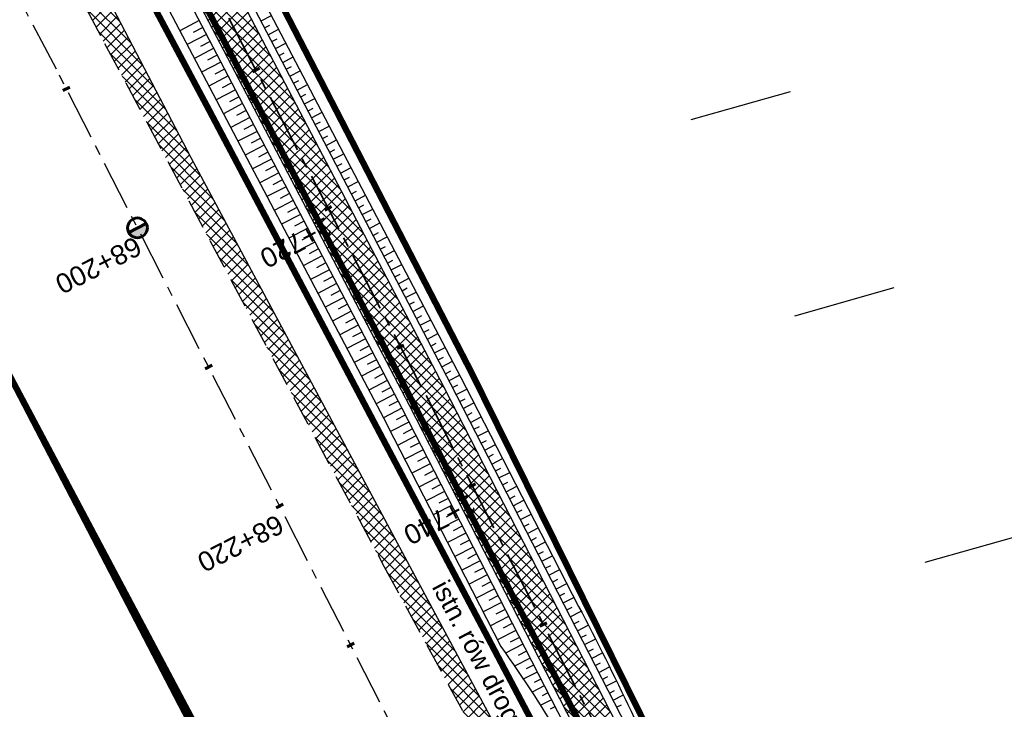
# Model space of a CAD drawing. Header units: metres. Extents: x 7529682 to 7533751, y 5721195 to 5727842.
# Tile 159 of 210: x 7530501 to 7530564, y 5726246 to 5726290. Entities that reach past the tile are written whole.
import ezdxf

# ---------------------------------------------------------------- set-up
doc = ezdxf.new("R2010")
doc.units = ezdxf.units.M
for name, pattern in [('817-dzialki-09-05-04$0$HIDDEN', [0.375, 0.25, -0.125]), ('ACAD_ISO05W100', [33, 24, -3, 0, -3, 0, -3]), ('CENTER', [50.8, 31.75, -6.35, 6.35, -6.35]), ('CENTER2', [28.575, 19.05, -3.175, 3.175, -3.175]), ('HIDDEN', [9.525, 6.35, -3.175])]:
    doc.linetypes.add(name, pattern=pattern)
for name, color, linetype in [('C-DROGI-SYTUACJA', 7, 'Continuous'), ('C-DROGI-SYTUACJA-ETYKIETY', 7, 'Continuous'), ('D-hatch-pobocza', 131, 'Continuous'), ('D-pobocza', 60, 'Continuous'), ('D-rowy', 160, 'Continuous'), ('D-skarpa', 2, 'Continuous'), ('D-skarpa-kreskowanie', 2, 'Continuous')]:
    doc.layers.add(name, color=color, linetype=linetype)
for name, color, linetype, lineweight, true_color in [('D-ewidencja-numery', 7, 'Continuous', 50, 0x40ff00), ('D-hatch-ciag-pieszo-rowerowy', 7, 'Continuous', 13, 0xff9f80), ('D-LR-etap-III', 7, '817-dzialki-09-05-04$0$HIDDEN', 50, 0x00008f), ('D-podzialy-dzialek-Kobior', 7, 'Continuous', 30, 0xff0040)]:
    doc.layers.add(name, color=color, linetype=linetype, lineweight=lineweight, true_color=true_color)
for name, color, linetype, lineweight in [('D-krawędzie', 3, 'Continuous', 30), ('D-obrzeża', 2, 'Continuous', 30), ('D-opisy', 2, 'Continuous', 30), ('D-oś', 10, 'CENTER', 30), ('D-pas-drogowy', 7, 'ACAD_ISO05W100', 50)]:
    doc.layers.add(name, color=color, linetype=linetype, lineweight=lineweight)
doc.layers.add('poprzeczki', color=7, linetype='Continuous', true_color=0x0000c7)
doc.styles.get("Standard").update_dxf_attribs({"font": 'arial.ttf'})
pattern_1 = [(45, (0, 0), (-0.33675960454, 0.33675960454), []), (135, (0, 0), (-0.33675960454, -0.33675960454), [])]

# ---------------------------------------------------------------- blocks, each defined once
blk = doc.blocks.new('kilometraz')
at = {"linetype": 'ByBlock', "lineweight": -2}
blk.add_hatch(color=0, dxfattribs=at).paths.add_polyline_path([(0, -0.28125, 0.41421356), (0.28125, 0, 0.41421356), (0, 0.28125)])
at = {"color": 0, "linetype": 'ByBlock', "lineweight": -2}
blk.add_line((0, 0.28125), (0, -0.28125), dxfattribs=at)
blk.add_circle((0, 0), 0.28125, dxfattribs=at)
blk = doc.blocks.new('AeccTickLine')
at = {"color": 0, "linetype": 'ByBlock', "lineweight": -2}
blk.add_line((0, 1), (0, -1), dxfattribs=at)

msp = doc.modelspace()

# ---------------------------------------------------------------- hatches: boundary and pattern name
at = {"layer": 'D-hatch-ciag-pieszo-rowerowy'}
h = msp.add_hatch(dxfattribs=at)
h.set_pattern_fill('ANSI37', color=256, scale=0.15, style=0)
h.set_pattern_definition(pattern_1)
edge = h.paths.add_edge_path()
edge.add_line((7530579.999, 5726163.494), (7530582.284, 5726164.519))
edge.add_line((7530582.284, 5726164.519), (7530574.938, 5726178.434))
edge.add_arc((7530619.154, 5726201.777), 50, 202.668, 207.83183, ccw=False)
edge.add_line((7530573.016, 5726182.508), (7530570.15, 5726189.371))
edge.add_arc((7530524.012, 5726170.102), 50, 22.668, 27.59344)
edge.add_line((7530568.325, 5726193.262), (7530565.111, 5726199.411))
edge.add_arc((7530529.661, 5726180.883), 40, 27.59344, 33.13089)
edge.add_line((7530563.158, 5726202.745), (7530555.511, 5726214.462))
edge.add_arc((7530589.008, 5726236.325), 40, 208.44752, 213.13089, ccw=False)
edge.add_line((7530553.837, 5726217.27), (7530543.028, 5726237.223))
edge.add_line((7530543.028, 5726237.223), (7530528.099, 5726266.319))
edge.add_line((7530528.099, 5726266.319), (7530507.524, 5726305.704))
edge.add_line((7530507.524, 5726305.704), (7530488.366, 5726341.909))
edge.add_line((7530488.366, 5726341.909), (7530485.291, 5726347.724))
edge.add_line((7530485.291, 5726347.724), (7530482.337, 5726347.963))
edge.add_line((7530482.337, 5726347.963), (7530486.156, 5726340.739))
edge.add_line((7530486.156, 5726340.739), (7530505.312, 5726304.54))
edge.add_line((7530505.312, 5726304.54), (7530525.878, 5726265.169))
edge.add_line((7530525.878, 5726265.169), (7530540.816, 5726236.057))
edge.add_line((7530540.816, 5726236.057), (7530551.688, 5726215.99))
edge.add_arc((7530586.858, 5726235.044), 40, 208.44752, 213.13089)
edge.add_line((7530553.361, 5726213.182), (7530560.998, 5726201.48))
edge.add_arc((7530527.501, 5726179.618), 40, 27.59344, 33.13089, ccw=False)
edge.add_line((7530562.951, 5726198.146), (7530566.06, 5726192.199))
edge.add_arc((7530521.747, 5726169.039), 50, 22.668, 27.59344, ccw=False)
edge.add_line((7530567.884, 5726188.309), (7530570.753, 5726181.44))
edge.add_arc((7530616.891, 5726200.71), 50, 202.668, 207.83183)
edge.add_line((7530572.675, 5726177.366), (7530579.999, 5726163.494))
at = {"layer": 'D-hatch-pobocza'}
h = msp.add_hatch(dxfattribs=at)
h.set_pattern_fill('ANSI37', color=256, scale=0.15, style=0)
h.set_pattern_definition(pattern_1)
h.paths.add_polyline_path([(7530484.05, 5726334.34), (7530471.92, 5726357.11), (7530458.95, 5726381.07), (7530447.57, 5726403.23), (7530435.55, 5726425.46), (7530424.34, 5726446.96), (7530408.22, 5726477.68), (7530396.72, 5726499.26), (7530381.74, 5726527.87), (7530371.44, 5726547.5), (7530359.58, 5726569.81), (7530349.42, 5726588.72), (7530332.29, 5726621.37), (7530323.72, 5726638.05), (7530306.54, 5726670.82), (7530298.56, 5726686.33), (7530287.26, 5726707.54), (7530284.291, 5726713.261), (7530282.67, 5726712.404), (7530284.501, 5726708.94), (7530291.376, 5726695.94), (7530296.046, 5726687.107), (7530304.464, 5726671.187), (7530316.604, 5726648.181), (7530333.058, 5726617.014), (7530350.004, 5726585.006), (7530367.258, 5726552.316), (7530385.763, 5726517.235), (7530404.054, 5726482.546), (7530421.087, 5726450.182), (7530442.442, 5726409.661), (7530463.421, 5726369.85), (7530489.269, 5726320.828), (7530506.412, 5726288.291), (7530524.315, 5726254.784), (7530540.549, 5726224.891), (7530548.273, 5726210.669), (7530551.697, 5726207.035), (7530543.21, 5726222.9), (7530538.34, 5726232.11), (7530533.7, 5726240.35), (7530511.95, 5726280.97), (7530499.24, 5726305.31)])

# ---------------------------------------------------------------- linework, layer by layer
at = {"layer": 'C-DROGI-SYTUACJA', "color": 10, "linetype": 'CENTER2', "lineweight": 35, "ltscale": 0.2}
msp.add_lwpolyline([(7530506.418, 5726305.122), (7530526.989, 5726265.744), (7530541.922, 5726236.64), (7530552.763, 5726216.63, 0.020438), (7530554.436, 5726213.822), (7530562.078, 5726202.113, -0.024166), (7530564.031, 5726198.778), (7530567.392, 5726192.349, -0.021495), (7530568.851, 5726189.237), (7530572.059, 5726181.558, 0.022535), (7530573.596, 5726178.299), (7530581.269, 5726163.764, 0.096558), (7530584.871, 5726159.294), (7530589.549, 5726155.354, -0.108108), (7530591.633, 5726152.643), (7530599.06, 5726136.869, -0.193566), (7530599.404, 5726130.909), (7530599.097, 5726129.998, 0.223174), (7530599.583, 5726125.774), (7530602.576, 5726120.93, -0.017191)], format="xyb", dxfattribs=at)
at = {"layer": 'D-ewidencja-numery', "color": 12, "ltscale": 15, "true_color": 0xc70000}
msp.add_lwpolyline([(7530406.018, 5726503.606), (7530427.465, 5726462.62), (7530447.928, 5726424.388), (7530471.127, 5726379.921), (7530490.501, 5726343.033), (7530509.499, 5726306.733), (7530529.89, 5726267.244), (7530543.852, 5726238.99), (7530554.809, 5726218.944), (7530559.027, 5726212.223), (7530563.061, 5726206.41), (7530566.934, 5726200.464), (7530569.771, 5726194.902), (7530571.473, 5726191.282), (7530572.839, 5726188.025), (7530575.295, 5726182.035), (7530579.737, 5726173.306), (7530583.3, 5726167.41), (7530583.3, 5726167.41), (7530583.3, 5726167.41)], dxfattribs=at)
at = {"layer": 'D-krawędzie', "linetype": 'HIDDEN', "ltscale": 0.3}
msp.add_lwpolyline([(7530276.009, 5726725.598), (7530279.7, 5726718.02), (7530284.501, 5726708.94), (7530291.376, 5726695.94), (7530296.046, 5726687.107), (7530304.464, 5726671.187), (7530316.604, 5726648.181), (7530333.058, 5726617.014), (7530350.004, 5726585.006), (7530367.258, 5726552.316), (7530385.763, 5726517.235), (7530404.054, 5726482.546), (7530421.087, 5726450.182), (7530442.442, 5726409.661), (7530463.421, 5726369.85), (7530489.269, 5726320.828), (7530506.412, 5726288.291), (7530524.315, 5726254.784), (7530540.549, 5726224.891), (7530548.24, 5726210.73)], dxfattribs=at)
at = {"layer": 'D-LR-etap-III', "ltscale": 10, "flags": 128}
msp.add_lwpolyline([(7531750.474, 5723895.103, 0.4, 0.4, 0), (7531750.505, 5723895.13, 0.4, 0.4, 0), (7531682.71, 5724022.92, 0.4, 0.4, 0), (7531619.177, 5724147.204, 0.4, 0.4, 0), (7531592.309, 5724198.489, 0.4, 0.4, 0), (7531553.264, 5724272.919, 0.4, 0.4, 0), (7531504.02, 5724366.79, 0.4, 0.4, 0), (7531482.09, 5724407.62, 0.4, 0.4, 0), (7531412.35, 5724541.183, 0.4, 0.4, 0), (7531388.464, 5724586.93, 0.4, 0.4, 0), (7531345.12, 5724669.94, 0.4, 0.4, 0), (7531127.66, 5725081.67, 0.4, 0.4, 0), (7531059.253, 5725211.041, 0.4, 0.4, 0), (7531008.007, 5725307.954, 0.4, 0.4, 0), (7530964.182, 5725390.836, 0.4, 0.4, 0), (7530914.557, 5725484.684, 0.4, 0.4, 0), (7530865.243, 5725577.494, 0.4, 0.4, 0), (7530840.085, 5725624.059, 0.4, 0.4, 0), (7530802.56, 5725694.925, 0.4, 0.4, 0), (7530755.54, 5725787.51, 0.4, 0.4, 0), (7530708.718, 5725876.303, 0.4, 0.4, 0), (7530695.12, 5725902.09, 0.4, 0.4, 0), (7530642.914, 5726001.078, 0.4, 0.4, 0), (7530634.935, 5726016.147, 0.4, 0.4, 0), (7530610.82, 5726061.93, 0.4, 0.4, 0), (7530610.82, 5726061.93, 0.4, 0.4, 0), (7530607.21, 5726063.51, 0.4, 0.4, 0), (7530597.42, 5726080.68, 0.4, 0.4, 0), (7530591.16, 5726088.44, 0.4, 0.4, 0), (7530581.28, 5726107.21, 0.4, 0.4, 0), (7530571.29, 5726130.56, 0.4, 0.4, 0), (7530549.555, 5726171.527, 0.4, 0.4, 0), (7530531.014, 5726206.474, 0.4, 0.4, 0), (7530516.461, 5726236.017, 0.4, 0.4, 0), (7530500.799, 5726266.141, 0.4, 0.4, 0), (7530491.35, 5726283.94, 0.4, 0.4, 0), (7530482.4, 5726303.41, 0.4, 0.4, 0), (7530482.4, 5726303.41, 0.4, 0.4, 0), (7530450.41, 5726357.28, 0.4, 0.4, 0), (7530397.759, 5726458.5, 0.4, 0.4, 0), (7530334.708, 5726583.665, 0.4, 0.4, 0), (7530303.939, 5726645.168, 0.4, 0.4, 0), (7530300.51, 5726651.778, 0.4, 0.4, 0), (7530289.214, 5726671.967, 0.4, 0.4, 0), (7530281.54, 5726685.57, 0.4, 0.4, 0), (7530261.371, 5726724.163, 0.4, 0.4, 0), (7530254.03, 5726738.21, 0.4, 0.4, 0), (7530197.22, 5726845.06, 0.4, 0.4, 0), (7530194.71, 5726849.15, 0.4, 0.4, 0), (7530195.92, 5726850.75, 0.4, 0.4, 0), (7530170.547, 5726892.961, 0.4, 0.4, 0), (7530143.175, 5726945.066, 0.4, 0.4, 0), (7530105.06, 5727018.32, 0.4, 0.4, 0), (7530100.06, 5727027.16, 0.4, 0.4, 0), (7530062.319, 5727099.625, 0.4, 0.4, 0), (7530015.379, 5727189.42, 0.4, 0.4, 0), (7529983.208, 5727250.207, 0.4, 0.4, 0), (7529953.284, 5727306.747, 0.4, 0.4, 0), (7529900.671, 5727406.159, 0.4, 0.4, 0), (7529890.63, 5727425.131, 0.4, 0.4, 0), (7529875.155, 5727454.426, 0.4, 0.4, 0), (7529857.56, 5727487.787, 0.4, 0.4, 0), (7529835.194, 5727530.193, 0.4, 0.4, 0), (7529811.741, 5727574.662, 0.4, 0.4, 0), (7529792.102, 5727611.923, 0.4, 0.4, 0), (7529768.066, 5727657.47, 0.4, 0.4, 0), (7529755.211, 5727682.131, 0.4, 0.4, 0), (7529753.31, 5727681.13, 0.4, 0.4, 0), (7529739.21, 5727707.77, 0.4, 0.4, 0), (7529735.395, 5727711.252, 0.4, 0.4, 0), (7529725.42, 5727730.2, 0.4, 0.4, 0), (7529723.55, 5727729.88, 0.4, 0.4, 0), (7529695.567, 5727782.932, 0.4, 0.4, 0), (7529717.68, 5727794.024, 0.4, 0.4, 0), (7529736.275, 5727758.647, 0.4, 0.4, 0), (7529736.275, 5727758.647, 0.4, 0.4, 0), (7529744.511, 5727750.406, 0.4, 0.4, 0), (7529744.511, 5727750.406, 0.4, 0.4, 0), (7529750.283, 5727738.55, 0.4, 0.4, 0), (7529777.109, 5727687.569, 0.4, 0.4, 0), (7529796.515, 5727651.33, 0.4, 0.4, 0), (7529814.938, 5727616.793, 0.4, 0.4, 0), (7529839.007, 5727572.304, 0.4, 0.4, 0), (7529860.618, 5727532.509, 0.4, 0.4, 0), (7529882.349, 5727491.504, 0.4, 0.4, 0), (7529904.865, 5727449.096, 0.4, 0.4, 0), (7529920.747, 5727418.885, 0.4, 0.4, 0), (7529946.677, 5727368.547, 0.4, 0.4, 0), (7529972.025, 5727320.573, 0.4, 0.4, 0), (7529987.74, 5727290.153, 0.4, 0.4, 0), (7529996.497, 5727273.662, 0.4, 0.4, 0), (7530017.541, 5727234.203, 0.4, 0.4, 0), (7530033.054, 5727204.864, 0.4, 0.4, 0), (7530051.623, 5727170.223, 0.4, 0.4, 0), (7530069.277, 5727137.016, 0.4, 0.4, 0), (7530089.385, 5727097.534, 0.4, 0.4, 0), (7530109.713, 5727060.747, 0.4, 0.4, 0), (7530136.77, 5727011.64, 0.4, 0.4, 0), (7530162.447, 5726962.744, 0.4, 0.4, 0), (7530187.674, 5726916.992, 0.4, 0.4, 0), (7530207.821, 5726879.335, 0.4, 0.4, 0), (7530230.626, 5726834.519, 0.4, 0.4, 0), (7530262.288, 5726776.618, 0.4, 0.4, 0), (7530277.51, 5726760.213, 0.4, 0.4, 0), (7530286.037, 5726744.107, 0.4, 0.4, 0), (7530288.097, 5726735.884, 0.4, 0.4, 0), (7530290.394, 5726725.047, 0.4, 0.4, 0), (7530296.177, 5726713.583, 0.4, 0.4, 0), (7530302.726, 5726701.182, 0.4, 0.4, 0), (7530325.685, 5726657.466, 0.4, 0.4, 0), (7530343.244, 5726623.649, 0.4, 0.4, 0), (7530360.23, 5726591.747, 0.4, 0.4, 0), (7530383.209, 5726548.059, 0.4, 0.4, 0), (7530406.018, 5726503.606, 0.4, 0.4, 0), (7530427.465, 5726462.62, 0.4, 0.4, 0), (7530447.928, 5726424.388, 0.4, 0.4, 0), (7530471.127, 5726379.921, 0.4, 0.4, 0), (7530490.501, 5726343.033, 0.4, 0.4, 0), (7530509.499, 5726306.733, 0.4, 0.4, 0), (7530529.89, 5726267.244, 0.4, 0.4, 0), (7530543.852, 5726238.99, 0.4, 0.4, 0), (7530554.809, 5726218.944, 0.4, 0.4, 0), (7530559.027, 5726212.223, 0.4, 0.4, 0), (7530563.061, 5726206.41, 0.4, 0.4, 0), (7530566.934, 5726200.464, 0.4, 0.4, 0), (7530569.771, 5726194.902, 0.4, 0.4, 0), (7530571.473, 5726191.282, 0.4, 0.4, 0), (7530572.839, 5726188.025, 0.4, 0.4, 0), (7530575.295, 5726182.035, 0.4, 0.4, 0), (7530579.737, 5726173.306, 0.4, 0.4, 0), (7530583.3, 5726167.41, 0.4, 0.4, 0), (7530593.4, 5726163.33, 0.4, 0.4, 0), (7530598.618, 5726155.264, 0.4, 0.4, 0), (7530608.258, 5726140.497, 0.4, 0.4, 0), (7530603.27, 5726136.83, 0.4, 0.4, 0), (7530606.53, 5726131.84, 0.4, 0.4, 0), (7530604.239, 5726124.217, 0.4, 0.4, 0), (7530605.847, 5726121.63, 0.4, 0.4, 0), (7530608.972, 5726116.164, 0.4, 0.4, 0), (7530618.114, 5726097.791, 0.4, 0.4, 0), (7530651.213, 5726034.96, 0.4, 0.4, 0), (7530670.244, 5725998.611, 0.4, 0.4, 0), (7530698.075, 5725945.953, 0.4, 0.4, 0), (7530716.506, 5725911.305, 0.4, 0.4, 0), (7530735.223, 5725875.667, 0.4, 0.4, 0), (7530752.504, 5725842.155, 0.4, 0.4, 0), (7530778.311, 5725793.501, 0.4, 0.4, 0), (7530797.5, 5725756.382, 0.4, 0.4, 0), (7530812.519, 5725728.289, 0.4, 0.4, 0), (7530820.039, 5725713.16, 0.4, 0.4, 0), (7530822.422, 5725710.194, 0.4, 0.4, 0), (7530833.155, 5725688.801, 0.4, 0.4, 0), (7530849.629, 5725656.159, 0.4, 0.4, 0), (7530867.983, 5725621.964, 0.4, 0.4, 0), (7530872.63, 5725612.888, 0.4, 0.4, 0), (7530880.354, 5725597.595, 0.4, 0.4, 0), (7530883.839, 5725593.389, 0.4, 0.4, 0), (7530891.782, 5725587.763, 0.4, 0.4, 0), (7530895.039, 5725584.281, 0.4, 0.4, 0), (7530897.034, 5725580.941, 0.4, 0.4, 0), (7530900.952, 5725579.946, 0.4, 0.4, 0), (7530904.81, 5725571.977, 0.4, 0.4, 0), (7530903.682, 5725568.566, 0.4, 0.4, 0), (7530908.901, 5725558.845, 0.4, 0.4, 0), (7530910.252, 5725545.672, 0.4, 0.4, 0), (7530912.873, 5725538.646, 0.4, 0.4, 0), (7530945.278, 5725478.464, 0.4, 0.4, 0), (7530959.692, 5725450.246, 0.4, 0.4, 0), (7531002.827, 5725368.192, 0.4, 0.4, 0), (7531044.704, 5725290.314, 0.4, 0.4, 0), (7531064.099, 5725253.213, 0.4, 0.4, 0), (7531083.01, 5725216.678, 0.4, 0.4, 0), (7531113.013, 5725158.466, 0.4, 0.4, 0), (7531137.364, 5725113.071, 0.4, 0.4, 0), (7531150.831, 5725086.712, 0.4, 0.4, 0), (7531159.746, 5725076.641, 0.4, 0.4, 0), (7531166.31, 5725074.58, 0.4, 0.4, 0), (7531172.29, 5725062.58, 0.4, 0.4, 0), (7531170.59, 5725055.606, 0.4, 0.4, 0), (7531173.733, 5725044.081, 0.4, 0.4, 0), (7531215.342, 5724964.86, 0.4, 0.4, 0), (7531238.054, 5724921.685, 0.4, 0.4, 0), (7531262.39, 5724875.283, 0.4, 0.4, 0), (7531295.587, 5724811.266, 0.4, 0.4, 0), (7531348.488, 5724712.363, 0.4, 0.4, 0), (7531363.741, 5724682.684, 0.4, 0.4, 0), (7531366.987, 5724675.865, 0.4, 0.4, 0), (7531382.541, 5724646.111, 0.4, 0.4, 0), (7531401.299, 5724610.875, 0.4, 0.4, 0), (7531428.965, 5724558.862, 0.4, 0.4, 0), (7531449.111, 5724520.398, 0.4, 0.4, 0), (7531477.293, 5724465.831, 0.4, 0.4, 0), (7531500.996, 5724421.113, 0.4, 0.4, 0), (7531512.122, 5724400.549, 0.4, 0.4, 0), (7531513.782, 5724396.757, 0.4, 0.4, 0), (7531526.32, 5724379.39, 0.4, 0.4, 0), (7531566.784, 5724302.736, 0.4, 0.4, 0), (7531612.277, 5724225.61, 0.4, 0.4, 0), (7531620.493, 5724210.548, 0.4, 0.4, 0), (7531631.578, 5724196.258, 0.4, 0.4, 0), (7531653.484, 5724152.434, 0.4, 0.4, 0), (7531661.151, 5724128.494, 0.4, 0.4, 0), (7531673.881, 5724101.186, 0.4, 0.4, 0), (7531684.691, 5724081.184, 0.4, 0.4, 0), (7531699.212, 5724051.17, 0.4, 0.4, 0), (7531704.034, 5724040.584, 0.4, 0.4, 0), (7531704.034, 5724040.584, 0.4, 0.4, 0), (7531703.913, 5724037.17, 0.4, 0.4, 0), (7531736.42, 5723969.232, 0.4, 0.4, 0), (7531738.285, 5723967.699, 0.4, 0.4, 0), (7531742.181, 5723962.346, 0.4, 0.4, 0), (7531744.286, 5723958.616, 0.4, 0.4, 0), (7531755.393, 5723944.193, 0.4, 0.4, 0), (7531758.69, 5723936.76, 0.4, 0.4, 0), (7531780.08, 5723929.25, 0.4, 0.4, 0), (7531792.612, 5723906.338, 0.4, 0.4, 0), (7531792.612, 5723906.338, 0.4, 0.4, 0), (7531756.962, 5723883.055, 0.4, 0.4, 0), (7531750.46, 5723895.13, 0.4, 0.4, 0), (7531750.46, 5723895.13, 0, 0, 0)], format="xyseb", dxfattribs=at)
at = {"layer": 'D-obrzeża'}
for points in [[(7530404.057, 5726502.584), (7530425.547, 5726461.605), (7530445.927, 5726422.724), (7530468.894, 5726378.737), (7530488.366, 5726341.909), (7530507.524, 5726305.704), (7530528.099, 5726266.319), (7530543.028, 5726237.223), (7530553.837, 5726217.27, 0.020438), (7530555.511, 5726214.462), (7530563.158, 5726202.745, -0.024166), (7530565.111, 5726199.411), (7530568.325, 5726193.262, -0.021495), (7530570.15, 5726189.371), (7530573.016, 5726182.508, 0.022535), (7530574.938, 5726178.434), (7530582.467, 5726164.173, 0.144123), (7530586.407, 5726160.127), (7530591.402, 5726157.316, -0.143266), (7530593.364, 5726155.308), (7530594.228, 5726153.684)], [(7530401.842, 5726501.425), (7530423.333, 5726460.444), (7530443.712, 5726421.565), (7530466.681, 5726377.574), (7530486.156, 5726340.739), (7530505.312, 5726304.54), (7530525.878, 5726265.169), (7530540.816, 5726236.057), (7530551.688, 5726215.99, 0.020438), (7530553.361, 5726213.182), (7530560.998, 5726201.48, -0.024166), (7530562.951, 5726198.146), (7530566.06, 5726192.199, -0.021495), (7530567.884, 5726188.309), (7530570.753, 5726181.44, 0.022535), (7530572.675, 5726177.366), (7530580.714, 5726162.138, 0.101584), (7530584.546, 5726157.479), (7530584.686, 5726157.365, -0.100735), (7530588.495, 5726152.75), (7530588.874, 5726152.037)]]:
    msp.add_lwpolyline(points, format="xyb", dxfattribs=at)
at = {"layer": 'D-oś', "ltscale": 0.1}
msp.add_lwpolyline([(7530594.845, 5726110.895), (7530540.21, 5726214.45), (7530503.32, 5726286.651), (7530486.173, 5726319.196), (7530460.325, 5726368.218), (7530439.346, 5726408.03), (7530417.989, 5726448.552), (7530400.958, 5726480.914), (7530382.667, 5726515.602), (7530364.162, 5726550.682), (7530346.91, 5726583.371), (7530329.964, 5726615.378), (7530313.508, 5726646.548), (7530301.37, 5726669.551), (7530292.952, 5726685.471), (7530288.281, 5726694.304), (7530281.407, 5726707.304), (7530276.579, 5726716.435)], dxfattribs=at)
at = {"layer": 'D-pas-drogowy', "ltscale": 0.2, "flags": 128}
msp.add_lwpolyline([(7531633.019, 5724182.834, 0.4, 0.4, 0), (7531617.559, 5724211.608, 0.4, 0.4, 0), (7531566.784, 5724302.736, 0.4, 0.4, 0), (7531538.419, 5724356.47, 0.4, 0.4, 0), (7531526.32, 5724379.39, 0.4, 0.4, 0), (7531516.102, 5724393.607, 0.4, 0.4, 0.001485), (7531513.78, 5724396.838, 0.4, 0.4, 0), (7531501.87, 5724413.41, 0.4, 0.4, 0), (7531474.926, 5724464.508, 0.4, 0.4, 0), (7531446.2, 5724518.992, 0.4, 0.4, 0), (7531424.962, 5724559.262, 0.4, 0.4, 0), (7531398.444, 5724609.566, 0.4, 0.4, 0), (7531379.647, 5724645.216, 0.4, 0.4, 0), (7531365.23, 5724672.56, 0.4, 0.4, 0), (7531341.306, 5724717.915, 0.4, 0.4, 0), (7531312.9, 5724771.789, 0.4, 0.4, 0), (7531292.591, 5724810.307, 0.4, 0.4, 0), (7531259.392, 5724873.271, 0.4, 0.4, 0), (7531233.74, 5724921.923, 0.4, 0.4, 0), (7531203.073, 5724980.092, 0.4, 0.4, 0), (7531173.471, 5725036.225, 0.4, 0.4, 0), (7531168.27, 5725046.09, 0.4, 0.4, 0), (7531172.29, 5725062.58, 0.4, 0.4, 0), (7531166.31, 5725074.58, 0.4, 0.4, 0), (7531150.32, 5725079.6, 0.4, 0.4, 0), (7531141.5, 5725096.43, 0.4, 0.4, 0), (7531109.312, 5725157.814, 0.4, 0.4, 0), (7531086.641, 5725201.048, 0.4, 0.4, 0), (7531059.198, 5725253.384, 0.4, 0.4, 0), (7531028.207, 5725312.489, 0.4, 0.4, 0), (7530999.105, 5725367.99, 0.4, 0.4, 0), (7530956.248, 5725449.725, 0.4, 0.4, 0), (7530924.398, 5725510.464, 0.4, 0.4, 0), (7530897.51, 5725561.74, 0.4, 0.4, 0), (7530894.46, 5725566.14, 0.4, 0.4, 0), (7530892.16, 5725570.49, 0.4, 0.4, 0), (7530869.363, 5725613.307, 0.4, 0.4, 0), (7530861.694, 5725627.705, 0.4, 0.4, 0), (7530852.74, 5725644.52, 0.4, 0.4, 0), (7530831.51, 5725684.2, 0.4, 0.4, 0), (7530811.13, 5725722.52, 0.4, 0.4, 0), (7530792.348, 5725757.941, 0.4, 0.4, 0), (7530768.03, 5725803.8, 0.4, 0.4, 0), (7530748.769, 5725840.179, 0.4, 0.4, 0), (7530727.7, 5725879.97, 0.4, 0.4, 0), (7530712.098, 5725909.545, 0.4, 0.4, 0), (7530693.644, 5725944.645, 0.4, 0.4, 0), (7530665.702, 5725997.539, 0.4, 0.4, 0), (7530641.76, 5726042.88, 0.4, 0.4, 0), (7530616.5, 5726091.48, 0.4, 0.4, 0), (7530604.628, 5726114.32, 0.4, 0.4, -0.007763), (7530602.5, 5726118.43, 0.4, 0.4, 0), (7530603.992, 5726123.395, 0.4, 0.4, 0), (7530606.53, 5726131.84, 0.4, 0.4, 0), (7530603.27, 5726136.83, 0.4, 0.4, 0), (7530593.776, 5726151.369, 0.4, 0.4, 0), (7530590.203, 5726156.84, 0.4, 0.4, 0), (7530583.3, 5726167.41, 0.4, 0.4, 0), (7530580.578, 5726170.428, 0.4, 0.4, 0), (7530575.85, 5726175.67, 0.4, 0.4, 0), (7530569.01, 5726186.66, 0.4, 0.4, 0), (7530562.555, 5726199.189, 0.4, 0.4, 0), (7530555.67, 5726211.39, 0.4, 0.4, 0), (7530548.29, 5726224.23, 0.4, 0.4, 0), (7530540.58, 5726237.71, 0.4, 0.4, 0), (7530532.68, 5726252.65, 0.4, 0.4, 0), (7530524.06, 5726269.35, 0.4, 0.4, 0), (7530502.82, 5726309.91, 0.4, 0.4, 0), (7530488.83, 5726336.63, 0.4, 0.4, 0), (7530466.03, 5726380.16, 0.4, 0.4, 0), (7530438.47, 5726432.77, 0.4, 0.4, 0), (7530424.53, 5726459.09, 0.4, 0.4, 0), (7530401.63, 5726502.97, 0.4, 0.4, 0), (7530383.38, 5726538.06, 0.4, 0.4, 0), (7530353.97, 5726593.52, 0.4, 0.4, 0), (7530338.47, 5726622.74, 0.4, 0.4, 0), (7530322.01, 5726653.88, 0.4, 0.4, 0), (7530297.54, 5726700.33, 0.4, 0.4, 0), (7530287.38, 5726719.6, 0.4, 0.4, 0), (7530285.95, 5726722.316, 0.4, 0.4, 0), (7530280.26, 5726733.12, 0.4, 0.4, 0), (7530266.73, 5726758.74, 0.4, 0.4, 0), (7530260.42, 5726770.47, 0.4, 0.4, 0), (7530253.25, 5726783.82, 0.4, 0.4, 0), (7530244.95, 5726799.33, 0.4, 0.4, 0), (7530239.39, 5726808.49, 0.4, 0.4, 0), (7530238.29, 5726807.9, 0.4, 0.4, 0), (7530218.11, 5726850.67, 0.4, 0.4, 0), (7530175.907, 5726928.168, 0.4, 0.4, 0), (7530096.68, 5727076.15, 0.4, 0.4, 0), (7530094.68, 5727079.89, 0.4, 0.4, 0), (7530064.597, 5727135.523, 0.4, 0.4, 0), (7530046.731, 5727168.892, 0.4, 0.4, 0), (7530025.803, 5727208.461, 0.4, 0.4, 0), (7530012.847, 5727232.979, 0.4, 0.4, 0), (7529994.15, 5727268.45, 0.4, 0.4, 0), (7529981.671, 5727291.93, 0.4, 0.4, 0), (7529949.89, 5727351.73, 0.4, 0.4, 0), (7529924.75, 5727399.03, 0.4, 0.4, 0), (7529915.516, 5727417.1, 0.4, 0.4, 0), (7529885.83, 5727475.19, 0.4, 0.4, 0), (7529862.56, 5727519.97, 0.4, 0.4, 0), (7529852.985, 5727538.191, 0.4, 0.4, 0), (7529836.513, 5727569.511, 0.4, 0.4, 0), (7529815.369, 5727609.141, 0.4, 0.4, 0), (7529792.795, 5727651.247, 0.4, 0.4, 0), (7529774.199, 5727685.858, 0.4, 0.4, 0), (7529746.966, 5727736.059, 0.4, 0.4, 0), (7529733.92, 5727757.62, 0.4, 0.4, 0), (7529708.607, 5727806.389, 0.4, 0.4, 0), (7529688.492, 5727796.345, 0.4, 0.4, 0), (7529723.55, 5727729.88, 0.4, 0.4, 0), (7529725.42, 5727730.2, 0.4, 0.4, 0), (7529735.38, 5727711.28, 0.4, 0.4, 0), (7529739.21, 5727707.77, 0.4, 0.4, 0), (7529753.31, 5727681.13, 0.4, 0.4, 0), (7529755.178, 5727682.114, 0.4, 0.4, 0), (7529792.102, 5727611.923, 0.4, 0.4, 0), (7529811.741, 5727574.662, 0.4, 0.4, 0), (7529835.194, 5727530.193, 0.4, 0.4, 0), (7529857.56, 5727487.787, 0.4, 0.4, 0), (7529875.155, 5727454.426, 0.4, 0.4, 0), (7529890.63, 5727425.131, 0.4, 0.4, 0), (7529900.671, 5727406.159, 0.4, 0.4, 0), (7529953.284, 5727306.747, 0.4, 0.4, 0), (7529983.208, 5727250.207, 0.4, 0.4, 0), (7530015.379, 5727189.42, 0.4, 0.4, 0), (7530062.319, 5727099.625, 0.4, 0.4, 0), (7530100.06, 5727027.16, 0.4, 0.4, 0), (7530105.06, 5727018.32, 0.4, 0.4, 0), (7530143.175, 5726945.066, 0.4, 0.4, 0), (7530170.547, 5726892.961, 0.4, 0.4, 0), (7530195.92, 5726850.75, 0.4, 0.4, 0), (7530194.71, 5726849.15, 0.4, 0.4, 0), (7530197.22, 5726845.06, 0.4, 0.4, 0), (7530254.03, 5726738.21, 0.4, 0.4, 0), (7530261.371, 5726724.163, 0.4, 0.4, 0), (7530281.54, 5726685.57, 0.4, 0.4, 0), (7530289.214, 5726671.967, 0.4, 0.4, 0), (7530300.51, 5726651.778, 0.4, 0.4, 0), (7530303.939, 5726645.168, 0.4, 0.4, 0), (7530334.708, 5726583.665, 0.4, 0.4, 0), (7530397.759, 5726458.5, 0.4, 0.4, 0), (7530450.41, 5726357.28, 0.4, 0.4, 0), (7530482.4, 5726303.41, 0.4, 0.4, 0), (7530483.688, 5726301.003, 0.4, 0.4, 0), (7530491.35, 5726283.94, 0.4, 0.4, 0), (7530512.67, 5726243.78, 0.4, 0.4, 0), (7530529.43, 5726209.46, 0.4, 0.4, 0), (7530571.29, 5726130.56, 0.4, 0.4, 0), (7530581.28, 5726107.21, 0.4, 0.4, 0), (7530591.16, 5726088.44, 0.4, 0.4, 0), (7530597.42, 5726080.68, 0.4, 0.4, 0), (7530607.21, 5726063.51, 0.4, 0.4, 0), (7530610.82, 5726061.93, 0.4, 0.4, 0), (7530634.935, 5726016.147, 0.4, 0.4, 0), (7530642.914, 5726001.078, 0.4, 0.4, 0), (7530695.12, 5725902.09, 0.4, 0.4, 0), (7530708.718, 5725876.303, 0.4, 0.4, 0), (7530755.54, 5725787.51, 0.4, 0.4, 0), (7530802.56, 5725694.925, 0.4, 0.4, 0), (7530840.085, 5725624.059, 0.4, 0.4, 0), (7530865.243, 5725577.494, 0.4, 0.4, 0), (7530914.557, 5725484.684, 0.4, 0.4, 0), (7530964.182, 5725390.836, 0.4, 0.4, 0), (7531008.007, 5725307.954, 0.4, 0.4, 0), (7531059.253, 5725211.041, 0.4, 0.4, 0), (7531127.66, 5725081.67, 0.4, 0.4, 0), (7531345.12, 5724669.94, 0.4, 0.4, 0), (7531388.464, 5724586.93, 0.4, 0.4, 0), (7531412.35, 5724541.183, 0.4, 0.4, 0), (7531482.09, 5724407.62, 0.4, 0.4, 0), (7531504.02, 5724366.79, 0.4, 0.4, 0), (7531519.374, 5724337.52, 0.4, 0.4, 0), (7531563.749, 5724252.932, 0.4, 0.4, 0), (7531602.175, 5724179.681, 0.4, 0.4, 0), (7531619.177, 5724147.204, 0.4, 0.4, 0), (7531625.038, 5724135.635, 0.4, 0.4, 0), (7531656.796, 5724073.316, 0.4, 0.4, 0), (7531675.12, 5724037.36, 0.4, 0.4, 0), (7531682.71, 5724022.92, 0.4, 0.4, 0), (7531705.565, 5723979.811, 0.4, 0.4, 0), (7531736.606, 5723921.262, 0.4, 0.4, 0), (7531750.46, 5723895.13, 0.4, 0.4, 0), (7531740.77, 5723886.56, 0.4, 0.4, 0), (7531732.86, 5723885, 0.4, 0.4, 0), (7531722.18, 5723887.77, 0.4, 0.4, 0), (7531729.87, 5723862.17, 0.4, 0.4, 0), (7531742.92, 5723861.93, 0.4, 0.4, 0), (7531763.71, 5723859.52, 0.4, 0.4, 0), (7531768.42, 5723854.12, 0.4, 0.4, 0), (7531787.42, 5723817.97, 0.4, 0.4, 0), (7531795.57, 5723809.82, 0.4, 0.4, 0), (7531816.347, 5723819.85, 0.4, 0.4, 0), (7531816.347, 5723819.85, 0.4, 0.4, 0), (7531805.06, 5723843.23, 0.4, 0.4, 0), (7531803.61, 5723886.23, 0.4, 0.4, 0), (7531803.61, 5723886.23, 0.4, 0.4, 0), (7531780.08, 5723929.25, 0.4, 0.4, 0), (7531758.69, 5723936.76, 0.4, 0.4, 0), (7531749.359, 5723946.412, 0.4, 0.4, 0), (7531742.71, 5723953.29, 0.4, 0.4, 0), (7531735.177, 5723967.878, 0.4, 0.4, 0), (7531722.37, 5723992.68, 0.4, 0.4, 0), (7531705.042, 5724030.886, 0.4, 0.4, 0), (7531699.47, 5724043.17, 0.4, 0.4, 0), (7531692.69, 5724058.11, 0.4, 0.4, 0), (7531679.672, 5724084.017, 0.4, 0.4, 0), (7531674.55, 5724094.21, 0.4, 0.4, 0), (7531666.633, 5724114.003, 0.4, 0.4, 0), (7531649, 5724153.82, 0.4, 0.4, 0), (7531641.49, 5724149.34, 0.4, 0.4, 0), (7531626.04, 5724179.34, 0.4, 0.4, 0), (7531633.03, 5724182.84, 0, 0, 0)], format="xyseb", dxfattribs=at)
at = {"layer": 'D-pobocza'}
for points in [[(7530324.032, 5726655.814), (7530341.472, 5726622.699), (7530358.39, 5726590.299), (7530381.354, 5726547.095), (7530404.5, 5726502.816), (7530425.99, 5726461.837), (7530446.37, 5726422.955), (7530469.336, 5726378.97), (7530488.808, 5726342.142), (7530507.967, 5726305.936), (7530528.543, 5726266.549), (7530543.47, 5726237.456), (7530554.277, 5726217.509, 0.020438), (7530555.929, 5726214.736), (7530563.577, 5726203.019, -0.024166), (7530565.554, 5726199.643), (7530568.768, 5726193.493, -0.021495), (7530570.611, 5726189.564), (7530573.478, 5726182.701, 0.022535), (7530575.38, 5726178.667), (7530582.909, 5726164.407)], [(7530320.936, 5726654.183), (7530338.372, 5726621.074), (7530355.294, 5726588.668), (7530378.258, 5726545.463), (7530401.399, 5726501.193), (7530422.89, 5726460.212), (7530443.269, 5726421.333), (7530466.238, 5726377.342), (7530485.714, 5726340.506), (7530504.869, 5726304.308), (7530525.434, 5726264.939), (7530540.374, 5726235.824), (7530551.248, 5726215.751, 0.020438), (7530552.942, 5726212.908), (7530560.579, 5726201.207, -0.024166), (7530562.508, 5726197.914), (7530565.617, 5726191.967, -0.021495), (7530567.423, 5726188.116), (7530570.292, 5726181.248, 0.022535), (7530572.232, 5726177.133), (7530572.779, 5726176.098)]]:
    msp.add_lwpolyline(points, format="xyb", dxfattribs=at)
msp.add_lwpolyline([(7530548.273, 5726210.669), (7530551.697, 5726207.035), (7530543.21, 5726222.9), (7530538.34, 5726232.11), (7530533.7, 5726240.35), (7530511.95, 5726280.97), (7530499.24, 5726305.31), (7530484.05, 5726334.34), (7530471.92, 5726357.11), (7530458.95, 5726381.07), (7530447.57, 5726403.23), (7530435.55, 5726425.46), (7530424.34, 5726446.96), (7530408.22, 5726477.68)], dxfattribs=at)
at = {"layer": 'D-podzialy-dzialek-Kobior'}
for points in [[(7530543.972, 5726283.429), (7530550.331, 5726285.229)], [(7530550.602, 5726270.86), (7530556.961, 5726272.66)], [(7530558.959, 5726255.076), (7530565.319, 5726256.876)]]:
    msp.add_lwpolyline(points, dxfattribs=at)
at = {"layer": 'D-rowy', "linetype": 'HIDDEN', "ltscale": 0.1, "const_width": 0.4, "flags": 128}
msp.add_lwpolyline([(7530551.499, 5726212.267), (7530543.597, 5726226.236), (7530531.122, 5726249.92), (7530513.079, 5726284.072), (7530493.258, 5726321.227), (7530474.307, 5726357.907), (7530450.222, 5726402.72), (7530429.968, 5726441.454), (7530407.859, 5726483.738), (7530388.275, 5726520.931), (7530367.428, 5726560.809), (7530342.591, 5726608.109), (7530323.482, 5726644.276), (7530301.727, 5726686.325), (7530278.863, 5726729.805), (7530276.238, 5726736.773), (7530276.238, 5726736.773)], dxfattribs=at)
at = {"layer": 'D-skarpa', "linetype": 'Continuous'}
for points in [[(7530504.009, 5726302.848), (7530520.287, 5726271.864), (7530522.62, 5726267.441), (7530524.266, 5726264.322), (7530524.926, 5726263.03), (7530527.21, 5726258.583), (7530529.502, 5726254.139), (7530531.78, 5726249.688, -0.036809), (7530539.503, 5726236.791)], [(7530511.355, 5726301.044), (7530529.219, 5726266.909), (7530529.901, 5726265.583), (7530536.761, 5726252.243, -0.022281), (7530543.172, 5726238.674), (7530543.233, 5726238.555), (7530543.739, 5726237.572), (7530545.544, 5726234.325), (7530550.38, 5726225.571), (7530552.737, 5726221.161), (7530554.141, 5726218.602), (7530554.441, 5726217.971), (7530554.619, 5726217.636), (7530555.079, 5726216.804), (7530555.354, 5726216.339), (7530556.127, 5726215.135), (7530556.225, 5726214.99), (7530560.593, 5726208.606), (7530563.478, 5726204.518)]]:
    msp.add_lwpolyline(points, format="xyb", dxfattribs=at)
at = {"layer": 'D-skarpa-kreskowanie', "linetype": 'Continuous'}
for p, q in [((7530516.424, 5726289.748, 107.671), (7530517.086, 5726290.094, 107.173)), ((7530512.467, 5726289.762, 107.541), (7530511.225, 5726289.113, 106.607)), ((7530516.655, 5726289.305, 107.67), (7530516.986, 5726289.478, 107.421)), ((7530512.93, 5726288.876, 107.541), (7530511.69, 5726288.228, 106.608)), ((7530512.699, 5726289.319, 107.541), (7530512.078, 5726288.995, 107.074)), ((7530516.887, 5726288.861, 107.67), (7530517.549, 5726289.208, 107.172)), ((7530513.162, 5726288.433, 107.541), (7530512.542, 5726288.109, 107.075)), ((7530517.118, 5726288.418, 107.67), (7530517.45, 5726288.591, 107.421)), ((7530517.35, 5726287.975, 107.67), (7530518.013, 5726288.322, 107.171)), ((7530513.393, 5726287.989, 107.54), (7530512.155, 5726287.343, 106.609)), ((7530517.581, 5726287.532, 107.67), (7530517.913, 5726287.705, 107.42)), ((7530513.857, 5726287.103, 107.54), (7530512.62, 5726286.457, 106.61)), ((7530513.625, 5726287.546, 107.54), (7530513.006, 5726287.223, 107.075)), ((7530517.813, 5726287.089, 107.67), (7530518.477, 5726287.436, 107.17)), ((7530514.088, 5726286.66, 107.54), (7530513.47, 5726286.337, 107.075)), ((7530518.044, 5726286.646, 107.669), (7530518.376, 5726286.819, 107.42)), ((7530518.276, 5726286.202, 107.669), (7530518.94, 5726286.55, 107.169)), ((7530514.32, 5726286.217, 107.54), (7530513.085, 5726285.572, 106.612)), ((7530514.551, 5726285.774, 107.54), (7530513.935, 5726285.451, 107.076)), ((7530518.507, 5726285.759, 107.669), (7530518.84, 5726285.933, 107.419)), ((7530518.739, 5726285.316, 107.669), (7530519.404, 5726285.664, 107.168)), ((7530514.783, 5726285.33, 107.539), (7530513.551, 5726284.687, 106.613)), ((7530518.97, 5726284.873, 107.669), (7530519.303, 5726285.047, 107.418)), ((7530515.246, 5726284.444, 107.539), (7530514.016, 5726283.801, 106.614)), ((7530515.014, 5726284.887, 107.539), (7530514.399, 5726284.566, 107.076)), ((7530519.202, 5726284.43, 107.669), (7530519.868, 5726284.778, 107.168)), ((7530515.477, 5726284.001, 107.539), (7530514.863, 5726283.68, 107.077)), ((7530519.433, 5726283.986, 107.668), (7530519.766, 5726284.161, 107.418)), ((7530519.665, 5726283.543, 107.668), (7530520.331, 5726283.892, 107.167)), ((7530515.709, 5726283.558, 107.539), (7530514.481, 5726282.916, 106.615)), ((7530519.896, 5726283.1, 107.668), (7530520.23, 5726283.274, 107.417)), ((7530516.172, 5726282.671, 107.538), (7530514.946, 5726282.031, 106.616)), ((7530515.94, 5726283.114, 107.539), (7530515.327, 5726282.794, 107.077)), ((7530520.128, 5726282.657, 107.668), (7530520.795, 5726283.006, 107.166)), ((7530516.403, 5726282.228, 107.538), (7530515.791, 5726281.908, 107.078)), ((7530520.359, 5726282.214, 107.668), (7530520.693, 5726282.388, 107.417)), ((7530520.591, 5726281.771, 107.667), (7530521.259, 5726282.12, 107.165)), ((7530516.635, 5726281.785, 107.538), (7530515.411, 5726281.146, 106.618)), ((7530516.866, 5726281.342, 107.538), (7530516.255, 5726281.022, 107.078)), ((7530520.822, 5726281.327, 107.667), (7530521.157, 5726281.502, 107.416)), ((7530517.098, 5726280.899, 107.538), (7530515.876, 5726280.26, 106.619)), ((7530521.054, 5726280.884, 107.667), (7530521.722, 5726281.234, 107.164)), ((7530517.561, 5726280.012, 107.537), (7530516.341, 5726279.375, 106.62)), ((7530517.329, 5726280.455, 107.538), (7530516.719, 5726280.137, 107.079)), ((7530521.285, 5726280.441, 107.667), (7530521.62, 5726280.616, 107.415)), ((7530521.517, 5726279.998, 107.667), (7530522.186, 5726280.348, 107.163)), ((7530517.792, 5726279.569, 107.537), (7530517.183, 5726279.251, 107.079)), ((7530521.748, 5726279.555, 107.667), (7530522.083, 5726279.73, 107.415)), ((7530521.98, 5726279.112, 107.666), (7530522.65, 5726279.462, 107.163)), ((7530518.024, 5726279.126, 107.537), (7530516.806, 5726278.49, 106.621)), ((7530522.211, 5726278.668, 107.666), (7530522.547, 5726278.843, 107.414)), ((7530518.487, 5726278.24, 107.537), (7530517.271, 5726277.605, 106.623)), ((7530518.255, 5726278.683, 107.537), (7530517.647, 5726278.365, 107.079)), ((7530522.443, 5726278.225, 107.666), (7530523.114, 5726278.576, 107.162)), ((7530518.718, 5726277.796, 107.537), (7530518.111, 5726277.479, 107.08)), ((7530522.674, 5726277.782, 107.666), (7530523.01, 5726277.957, 107.414)), ((7530522.906, 5726277.339, 107.666), (7530523.577, 5726277.69, 107.161)), ((7530518.95, 5726277.353, 107.536), (7530517.736, 5726276.719, 106.624)), ((7530519.181, 5726276.91, 107.536), (7530518.575, 5726276.593, 107.08)), ((7530523.137, 5726276.896, 107.666), (7530523.473, 5726277.071, 107.413)), ((7530519.413, 5726276.467, 107.536), (7530518.202, 5726275.834, 106.625)), ((7530523.369, 5726276.453, 107.665), (7530524.041, 5726276.804, 107.16)), ((7530519.876, 5726275.58, 107.536), (7530518.667, 5726274.949, 106.626)), ((7530519.644, 5726276.024, 107.536), (7530519.039, 5726275.708, 107.081)), ((7530523.6, 5726276.009, 107.665), (7530523.937, 5726276.185, 107.412)), ((7530523.832, 5726275.566, 107.665), (7530524.505, 5726275.918, 107.159)), ((7530520.107, 5726275.137, 107.536), (7530519.503, 5726274.822, 107.081)), ((7530524.063, 5726275.123, 107.665), (7530524.4, 5726275.299, 107.412)), ((7530524.295, 5726274.68, 107.665), (7530524.968, 5726275.032, 107.158)), ((7530520.339, 5726274.694, 107.535), (7530519.132, 5726274.064, 106.627)), ((7530524.527, 5726274.237, 107.665), (7530524.863, 5726274.413, 107.411)), ((7530520.802, 5726273.808, 107.535), (7530519.597, 5726273.178, 106.629)), ((7530520.57, 5726274.251, 107.535), (7530519.967, 5726273.936, 107.082)), ((7530524.758, 5726273.793, 107.664), (7530525.432, 5726274.146, 107.157)), ((7530521.033, 5726273.365, 107.535), (7530520.431, 5726273.05, 107.082)), ((7530524.99, 5726273.35, 107.664), (7530525.327, 5726273.526, 107.411)), ((7530525.221, 5726272.907, 107.664), (7530525.896, 5726273.26, 107.157)), ((7530521.265, 5726272.921, 107.535), (7530520.062, 5726272.293, 106.63)), ((7530521.496, 5726272.478, 107.535), (7530520.895, 5726272.164, 107.083)), ((7530525.453, 5726272.464, 107.664), (7530525.79, 5726272.64, 107.41)), ((7530521.728, 5726272.035, 107.534), (7530520.528, 5726271.408, 106.632)), ((7530525.684, 5726272.021, 107.664), (7530526.359, 5726272.374, 107.156)), ((7530521.959, 5726271.592, 107.534), (7530521.36, 5726271.279, 107.084)), ((7530525.916, 5726271.578, 107.664), (7530526.253, 5726271.754, 107.409)), ((7530526.147, 5726271.134, 107.663), (7530526.823, 5726271.488, 107.155)), ((7530522.191, 5726271.149, 107.534), (7530520.994, 5726270.524, 106.634)), ((7530522.422, 5726270.706, 107.534), (7530521.825, 5726270.393, 107.084)), ((7530526.379, 5726270.691, 107.663), (7530526.717, 5726270.868, 107.409)), ((7530526.61, 5726270.248, 107.663), (7530527.287, 5726270.602, 107.154)), ((7530522.654, 5726270.262, 107.534), (7530521.461, 5726269.639, 106.636)), ((7530526.842, 5726269.805, 107.663), (7530527.18, 5726269.982, 107.408)), ((7530523.117, 5726269.376, 107.533), (7530521.927, 5726268.755, 106.639)), ((7530522.885, 5726269.819, 107.534), (7530522.29, 5726269.508, 107.085)), ((7530527.073, 5726269.362, 107.663), (7530527.75, 5726269.716, 107.153)), ((7530523.348, 5726268.933, 107.533), (7530522.754, 5726268.623, 107.086)), ((7530527.305, 5726268.919, 107.663), (7530527.643, 5726269.096, 107.408)), ((7530527.536, 5726268.475, 107.662), (7530528.214, 5726268.83, 107.152)), ((7530523.58, 5726268.49, 107.533), (7530522.394, 5726267.87, 106.641)), ((7530523.811, 5726268.047, 107.533), (7530523.219, 5726267.737, 107.087)), ((7530527.768, 5726268.032, 107.662), (7530528.107, 5726268.209, 107.407)), ((7530524.043, 5726267.603, 107.533), (7530522.86, 5726266.986, 106.643)), ((7530527.999, 5726267.589, 107.662), (7530528.678, 5726267.944, 107.152)), ((7530524.274, 5726267.16, 107.533), (7530523.684, 5726266.852, 107.088)), ((7530528.231, 5726267.146, 107.662), (7530528.57, 5726267.323, 107.407)), ((7530528.462, 5726266.703, 107.662), (7530529.141, 5726267.058, 107.151)), ((7530524.506, 5726266.717, 107.532), (7530523.327, 5726266.101, 106.646)), ((7530524.737, 5726266.274, 107.532), (7530524.149, 5726265.966, 107.089)), ((7530528.692, 5726266.258, 107.662), (7530529.033, 5726266.433, 107.406)), ((7530528.92, 5726265.814, 107.661), (7530529.602, 5726266.164, 107.15)), ((7530524.969, 5726265.831, 107.532), (7530523.794, 5726265.217, 106.648)), ((7530529.148, 5726265.369, 107.661), (7530529.49, 5726265.544, 107.405)), ((7530525.432, 5726264.944, 107.532), (7530524.26, 5726264.332, 106.65)), ((7530525.2, 5726265.387, 107.532), (7530524.614, 5726265.081, 107.09)), ((7530529.376, 5726264.924, 107.661), (7530530.06, 5726265.275, 107.149)), ((7530525.66, 5726264.499, 107.532), (7530525.072, 5726264.198, 107.091)), ((7530529.605, 5726264.479, 107.661), (7530529.947, 5726264.654, 107.405)), ((7530529.833, 5726264.034, 107.661), (7530530.517, 5726264.385, 107.148)), ((7530525.888, 5726264.055, 107.531), (7530524.711, 5726263.451, 106.649)), ((7530526.117, 5726263.61, 107.531), (7530525.528, 5726263.308, 107.09)), ((7530530.061, 5726263.589, 107.661), (7530530.403, 5726263.765, 107.404)), ((7530526.345, 5726263.165, 107.531), (7530525.167, 5726262.561, 106.648)), ((7530530.289, 5726263.144, 107.66), (7530530.974, 5726263.496, 107.147)), ((7530526.573, 5726262.72, 107.531), (7530525.984, 5726262.418, 107.09)), ((7530530.518, 5726262.7, 107.66), (7530530.86, 5726262.875, 107.403)), ((7530530.746, 5726262.255, 107.66), (7530531.432, 5726262.607, 107.146)), ((7530526.802, 5726262.275, 107.531), (7530525.624, 5726261.671, 106.648)), ((7530527.03, 5726261.83, 107.53), (7530526.441, 5726261.528, 107.089)), ((7530530.974, 5726261.81, 107.66), (7530531.317, 5726261.986, 107.403)), ((7530531.202, 5726261.365, 107.66), (7530531.889, 5726261.717, 107.145)), ((7530527.258, 5726261.385, 107.53), (7530526.081, 5726260.781, 106.648)), ((7530531.431, 5726260.92, 107.66), (7530531.774, 5726261.096, 107.402)), ((7530527.715, 5726260.496, 107.53), (7530526.538, 5726259.892, 106.648)), ((7530527.486, 5726260.941, 107.53), (7530526.898, 5726260.639, 107.089)), ((7530531.659, 5726260.475, 107.659), (7530532.346, 5726260.828, 107.144)), ((7530527.943, 5726260.051, 107.53), (7530527.355, 5726259.749, 107.089)), ((7530531.887, 5726260.03, 107.659), (7530532.231, 5726260.207, 107.401)), ((7530532.115, 5726259.586, 107.659), (7530532.804, 5726259.939, 107.143)), ((7530528.171, 5726259.606, 107.53), (7530526.995, 5726259.002, 106.648)), ((7530532.344, 5726259.141, 107.659), (7530532.688, 5726259.317, 107.401)), ((7530528.628, 5726258.716, 107.529), (7530527.452, 5726258.113, 106.649)), ((7530528.399, 5726259.161, 107.529), (7530527.811, 5726258.859, 107.089)), ((7530532.572, 5726258.696, 107.659), (7530533.261, 5726259.049, 107.142)), ((7530528.856, 5726258.271, 107.529), (7530528.269, 5726257.97, 107.089)), ((7530532.8, 5726258.251, 107.659), (7530533.145, 5726258.428, 107.4)), ((7530533.028, 5726257.806, 107.658), (7530533.718, 5726258.16, 107.141)), ((7530529.084, 5726257.827, 107.529), (7530527.911, 5726257.225, 106.65)), ((7530529.312, 5726257.382, 107.529), (7530528.726, 5726257.081, 107.09)), ((7530533.257, 5726257.361, 107.658), (7530533.602, 5726257.538, 107.4)), ((7530529.541, 5726256.937, 107.529), (7530528.369, 5726256.336, 106.651)), ((7530533.485, 5726256.916, 107.658), (7530534.176, 5726257.271, 107.141)), ((7530529.997, 5726256.047, 107.528), (7530528.828, 5726255.447, 106.652)), ((7530529.769, 5726256.492, 107.528), (7530529.184, 5726256.192, 107.09)), ((7530533.713, 5726256.472, 107.658), (7530534.059, 5726256.649, 107.399)), ((7530533.941, 5726256.027, 107.658), (7530534.633, 5726256.381, 107.14)), ((7530530.225, 5726255.602, 107.528), (7530529.641, 5726255.303, 107.09)), ((7530534.17, 5726255.582, 107.658), (7530534.516, 5726255.759, 107.398)), ((7530534.398, 5726255.137, 107.657), (7530535.09, 5726255.492, 107.139)), ((7530530.454, 5726255.157, 107.528), (7530529.286, 5726254.558, 106.653)), ((7530534.626, 5726254.692, 107.657), (7530534.973, 5726254.87, 107.398)), ((7530530.91, 5726254.268, 107.528), (7530529.743, 5726253.669, 106.653)), ((7530530.682, 5726254.713, 107.528), (7530530.099, 5726254.413, 107.091)), ((7530534.854, 5726254.247, 107.657), (7530535.547, 5726254.603, 107.138)), ((7530531.138, 5726253.823, 107.527), (7530530.555, 5726253.523, 107.09)), ((7530535.083, 5726253.802, 107.657), (7530535.429, 5726253.98, 107.397)), ((7530535.311, 5726253.358, 107.657), (7530536.005, 5726253.713, 107.137)), ((7530531.367, 5726253.378, 107.527), (7530530.198, 5726252.779, 106.652)), ((7530531.595, 5726252.933, 107.527), (7530531.011, 5726252.633, 107.089)), ((7530535.539, 5726252.913, 107.656), (7530535.886, 5726253.091, 107.396)), ((7530531.823, 5726252.488, 107.527), (7530530.654, 5726251.888, 106.651)), ((7530535.768, 5726252.468, 107.656), (7530536.462, 5726252.824, 107.136)), ((7530532.051, 5726252.043, 107.527), (7530531.467, 5726251.743, 107.088)), ((7530535.996, 5726252.023, 107.656), (7530536.343, 5726252.201, 107.396)), ((7530536.224, 5726251.578, 107.656), (7530536.919, 5726251.934, 107.136)), ((7530532.28, 5726251.599, 107.527), (7530531.109, 5726250.998, 106.65)), ((7530532.508, 5726251.154, 107.526), (7530531.923, 5726250.853, 107.088)), ((7530536.452, 5726251.133, 107.656), (7530536.799, 5726251.311, 107.396)), ((7530536.681, 5726250.688, 107.656), (7530537.373, 5726251.044, 107.136)), ((7530532.736, 5726250.709, 107.526), (7530531.565, 5726250.108, 106.648)), ((7530536.909, 5726250.244, 107.655), (7530537.255, 5726250.421, 107.396)), ((7530533.193, 5726249.819, 107.526), (7530532.079, 5726249.248, 106.692)), ((7530532.964, 5726250.264, 107.526), (7530532.38, 5726249.964, 107.088)), ((7530537.137, 5726249.799, 107.655), (7530537.828, 5726250.153, 107.137)), ((7530533.421, 5726249.374, 107.526), (7530532.892, 5726249.103, 107.129)), ((7530537.365, 5726249.354, 107.655), (7530537.711, 5726249.531, 107.396)), ((7530537.594, 5726248.909, 107.655), (7530538.283, 5726249.263, 107.138)), ((7530533.649, 5726248.929, 107.526), (7530532.647, 5726248.415, 106.774)), ((7530533.877, 5726248.485, 107.525), (7530533.404, 5726248.242, 107.171)), ((7530537.822, 5726248.464, 107.655), (7530538.166, 5726248.641, 107.397)), ((7530534.106, 5726248.04, 107.525), (7530533.214, 5726247.582, 106.857)), ((7530538.05, 5726248.019, 107.655), (7530538.738, 5726248.372, 107.139)), ((7530534.334, 5726247.595, 107.525), (7530533.916, 5726247.38, 107.212)), ((7530538.278, 5726247.574, 107.654), (7530538.622, 5726247.751, 107.397)), ((7530538.507, 5726247.13, 107.654), (7530539.179, 5726247.475, 107.15)), ((7530534.562, 5726247.15, 107.525), (7530533.782, 5726246.75, 106.94)), ((7530534.791, 5726246.705, 107.525), (7530534.428, 5726246.519, 107.253)), ((7530538.735, 5726246.685, 107.654), (7530539.061, 5726246.852, 107.41)), ((7530535.019, 5726246.26, 107.525), (7530534.349, 5726245.917, 107.023)), ((7530538.963, 5726246.24, 107.654), (7530539.595, 5726246.564, 107.181)), ((7530539.191, 5726245.795, 107.654), (7530539.497, 5726245.952, 107.425)), ((7530535.247, 5726245.815, 107.524), (7530534.939, 5726245.657, 107.294))]:
    msp.add_line(p, q, dxfattribs=at)

# ---------------------------------------------------------------- block references
at = {"layer": 'C-DROGI-SYTUACJA-ETYKIETY', "color": 2, "linetype": 'Continuous', "lineweight": 60, "xscale": 0.25, "yscale": 0.25, "zscale": 0.25, "rotation": 297.0640359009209}
for p in [(7530503.963, 5726285.393), (7530513.063, 5726267.583), (7530517.613, 5726258.678), (7530522.162, 5726249.773)]:
    msp.add_blockref('AeccTickLine', p, dxfattribs=at)
at = {"layer": 'C-DROGI-SYTUACJA-ETYKIETY', "color": 10, "linetype": 'Continuous', "lineweight": 60, "xscale": 2.249999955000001, "yscale": 2.249999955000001, "zscale": 2.249999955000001, "rotation": 297.0640359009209}
msp.add_blockref('kilometraz', (7530508.513, 5726276.488), dxfattribs=at)
at = {"layer": 'poprzeczki', "color": 2, "linetype": 'Continuous', "lineweight": 60, "xscale": 0.25, "yscale": 0.25, "zscale": 0.25}
for p, rotation in [((7530516.095, 5726286.597), 297.5819487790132), ((7530520.725, 5726277.734), 297.5819487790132), ((7530525.355, 5726268.87), 297.5819487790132), ((7530529.944, 5726259.985), 297.1624394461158), ((7530534.509, 5726251.088), 297.1624394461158)]:
    msp.add_blockref('AeccTickLine', p, dxfattribs=dict(at, rotation=rotation))

# ---------------------------------------------------------------- texts
at = {"layer": 'C-DROGI-SYTUACJA-ETYKIETY', "color": 2}
for s, rotation, p in [('1+720', 207.58195, (7530520.567, 5726277.228)), ('68+200', 207.06404, (7530508.35, 5726275.983)), ('1+740', 207.16244, (7530529.781, 5726259.48)), ('68+220', 207.06404, (7530517.449, 5726258.173))]:
    msp.add_text(s, height=1.25, rotation=rotation, dxfattribs=at).set_placement(p)
at = {"layer": 'D-opisy'}
msp.add_text('istn. rów drogowy', height=1.2, rotation=298.10365, dxfattribs=at).set_placement((7530527.34, 5726253.496))

doc.saveas('drawing.dxf')
